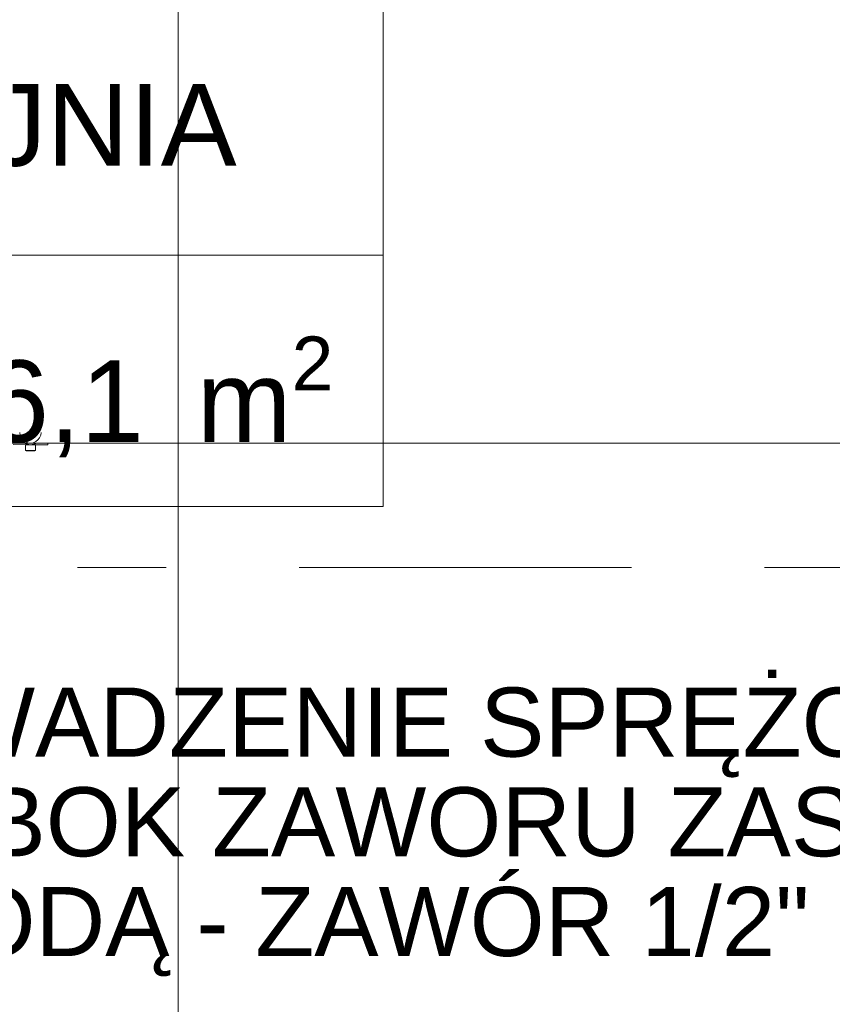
# Model space of a CAD drawing. Header units: centimetres. Extents: x -1436 to 1974, y -887 to 4352.
# Tile 35 of 105: x 330 to 459, y 2364 to 2521. Entities that reach past the tile are written whole.
import ezdxf
from ezdxf.enums import TextEntityAlignment as Align

# ---------------------------------------------------------------- set-up
doc = ezdxf.new("R2010")
doc.units = ezdxf.units.CM
doc.header["$MEASUREMENT"] = 0
doc.linetypes.add('Przerywana podwójnie', pattern=[109.361107, 52.916665, -21.166666, 14.111111, -21.166666])
doc.layers.add('00 - nowa technologia myjni_Nr_pióra__246', color=7, linetype='Continuous', lineweight=20, true_color=0x1db3b3)
for name, color, linetype in [('210-A Pomieszczenia', 7, 'Continuous'), ('299-A Wymiary Opisy', 7, 'Continuous'), ('410-K Osie główne', 7, 'Continuous'), ('840-G Znaczniki ogólne', 7, 'Continuous')]:
    doc.layers.add(name, color=color, linetype=linetype)
for name, color, linetype, lineweight in [('299-A Wymiary Opisy_Nr_pióra__11', 7, 'Continuous', 0), ('410-K Osie główne_Nr_pióra__11', 7, 'Continuous', 0), ('840-G Znaczniki ogólne_Nr_pióra__11', 7, 'Continuous', 0), ('Metryczki pomieszczeń Archicada_Nr_pióra__1', 7, 'Continuous', 20), ('Metryczki pomieszczeń Archicada_Nr_pióra__46', 7, 'Continuous', 20), ('Nowe_199-Z Wymiary i opisy_Nr_pióra__135', 5, 'Continuous', 20)]:
    doc.layers.add(name, color=color, linetype=linetype, lineweight=lineweight)
doc.styles.add('STYL_AUTOMATYCZNY_1', font='arial.ttf')
doc.styles.add('STYL_AUTOMATYCZNY_2', font='arial.ttf')
doc.dimstyles.new('STYL_AUTOMATYCZNY__1', dxfattribs={"dimtxt": 13, "dimasz": 7.6, "dimexe": 0.18, "dimexo": 0.0625, "dimgap": 0, "dimtad": 1, "dimdec": 0, "dimzin": 0, "dimdsep": 46, "dimtxsty": 'STYL_AUTOMATYCZNY_1', "dimblk": 'ARROWHEAD_2', "dimblk1": 'ARROWHEAD_2', "dimblk2": 'ARROWHEAD_2', "dimcen": 0.09, "dimclrd": 7, "dimclre": 7, "dimclrt": 7, "dimadec": 0, "dimazin": 0, "dimtfac": 1, "dimtdec": 4, "dimtmove": 0, "dimatfit": 3, "dimfxl": 0, "dimtolj": 1, "dimtzin": 0, "dimarcsym": 0})
doc.dimstyles.new('STYL_AUTOMATYCZNY__3', dxfattribs={"dimtxt": 0.18, "dimasz": 14.592, "dimexe": 0.18, "dimexo": 0.0625, "dimgap": 0, "dimtad": 0, "dimtih": 1, "dimtoh": 1, "dimdec": 4, "dimzin": 0, "dimdsep": 46, "dimcen": 0.09, "dimadec": 0, "dimazin": 0, "dimtfac": 1, "dimtdec": 4, "dimtmove": 0, "dimatfit": 3, "dimldrblk": 'ARROWHEAD_5', "dimfxl": 0, "dimtolj": 1, "dimtzin": 0, "dimarcsym": 0})

# ---------------------------------------------------------------- blocks, each defined once
blk = doc.blocks.new('MYJNIA_01_1_1', base_point=(331.21, 2503.56))
at = {"layer": 'Metryczki pomieszczeń Archicada_Nr_pióra__1', "color": 7, "linetype": 'Continuous', "lineweight": 20}
for p, q in [((387.8, 2443.56), (387.8, 2523.56)), ((387.8, 2523.56), (387.8, 2483.56)), ((387.8, 2483.56), (274.61, 2483.56)), ((274.61, 2483.56), (387.8, 2483.56)), ((387.8, 2483.56), (387.8, 2443.56)), ((274.61, 2443.56), (387.8, 2443.56)), ((387.8, 2443.56), (274.61, 2443.56))]:
    blk.add_line(p, q, dxfattribs=at)
at = {"layer": 'Metryczki pomieszczeń Archicada_Nr_pióra__46', "color": 7, "lineweight": 20, "insert": (342.1, 2470.61), "char_height": 13, "attachment_point": 2, "style": 'STYL_AUTOMATYCZNY_1'}
blk.add_mtext('\\A1;{\\pqc;\\pt0,460;\\fArial|b0|i0|c238|p0;\\W1.000000;166,1\\fArial|b0|i0|c238|p0;\\W1.000000;\\A1{\\H.66x;\\S^  ;}\\fArial|b0|i0|c238|p0;\\W1.000000; m\\fArial|b0|i0|c238|p0;\\W1.000000;\\A1{\\H.66x;\\S2^  ;}}', dxfattribs=at)
at = {"layer": 'Metryczki pomieszczeń Archicada_Nr_pióra__46', "color": 7, "lineweight": 20, "style": 'STYL_AUTOMATYCZNY_1'}
for tag, p in [('DUMMY_861', (341.12, 2553.77)), ('ROOM_NUMBER', (331.21, 2550.8)), ('DUMMY_862', (363.89, 2513.77)), ('ROOM_NAME', (331.21, 2510.8)), ('measuredAreaCode', (295.72, 2470.8))]:
    blk.add_attdef(tag, text='', height=13, dxfattribs=at).set_placement(p, align=Align.TOP_CENTER)
blk = doc.blocks.new('Standardowy znacznik osi[21]_1', base_point=(-163, 2433.81))
at = {"layer": '410-K Osie główne_Nr_pióra__11', "color": 7, "linetype": 'Przerywana podwójnie', "lineweight": 0}
blk.add_line((-63, 2433.81), (1039.92, 2433.81), dxfattribs=at)
at = {"layer": '410-K Osie główne_Nr_pióra__11', "color": 7, "lineweight": 0, "style": 'STYL_AUTOMATYCZNY_2'}
for tag, p in [('AC_MarkerText_1_0', (-178, 2441.31)), ('AC_MarkerText_1_1', (1154.92, 2441.31))]:
    blk.add_attdef(tag, text='', height=15, dxfattribs=at).set_placement(p, align=Align.TOP_CENTER)
blk = doc.blocks.new('*D80')
at = {"layer": '299-A Wymiary Opisy_Nr_pióra__11', "color": 7, "linetype": 'Continuous', "lineweight": 0}
for p, q in [((62.4, 2870.08), (62.38, 2855.08)), ((621.21, 2869.38), (621.19, 2854.38)), ((65.28, 2867.58), (59.49, 2857.58)), ((618.3, 2856.88), (624.09, 2866.88)), ((62.39, 2862.58), (57.5, 2862.59)), ((621.2, 2861.88), (62.39, 2862.58)), ((626.09, 2861.87), (621.2, 2861.88))]:
    blk.add_line(p, q, dxfattribs=at)
at = {"layer": '299-A Wymiary Opisy_Nr_pióra__11', "color": 7, "lineweight": 0, "insert": (326.92, 2864.85), "char_height": 13, "attachment_point": 7, "rotation": 359.928, "style": 'STYL_AUTOMATYCZNY_1'}
blk.add_mtext('\\A1;{\\pql;\\fArial|b0|i0|c238|p0;\\W1.000000;559}', dxfattribs=at)
blk = doc.blocks.new('ARROWHEAD_2')
at = {"color": 0, "linetype": 'Continuous', "lineweight": 0}
for p, q in [((-0.378, -0.655), (0.378, 0.655)), ((0, 0), (-1, 0))]:
    blk.add_line(p, q, dxfattribs=at)
blk = doc.blocks.new('Płaszczyzna odcinająca_1_1', base_point=(355.16, 3496.5))
at = {"layer": '840-G Znaczniki ogólne_Nr_pióra__11', "color": 7, "linetype": 'Continuous', "lineweight": 0}
blk.add_line((355.16, 3481.5), (355.16, -300.45), dxfattribs=at)
blk = doc.blocks.new('ARROWHEAD_5')
at = {"linetype": 'Continuous', "lineweight": 0}
blk.add_hatch(color=0, dxfattribs=at).paths.add_polyline_path([(-1, 0.2679), (0, 0), (-1, -0.2679)])
at = {"color": 0, "linetype": 'Continuous', "lineweight": 0}
blk.add_line((0, 0), (-1, 0), dxfattribs=at)

msp = doc.modelspace()

# ---------------------------------------------------------------- linework, layer by layer
at = {"layer": '00 - nowa technologia myjni_Nr_pióra__246', "color": 132, "linetype": 'Continuous', "lineweight": 20, "true_color": 0x1db3b3}
for p, q in [((154.33, 2453.69), (331.58, 2453.65)), ((330.89, 2453.38), (328.91, 2453.39)), ((330.89, 2453.38), (330.86, 2453.35)), ((332.04, 2453.35), (330.86, 2453.35)), ((330.86, 2453.35), (330.86, 2452.48)), ((332.04, 2452.48), (330.86, 2452.48)), ((330.96, 2452.38), (330.86, 2452.48)), ((332.02, 2453.38), (330.89, 2453.38)), ((331.15, 2453.45), (331.13, 2453.41)), ((331.73, 2453.65), (509.33, 2453.61)), ((332.42, 2453.38), (332.02, 2453.38)), ((332.46, 2453.35), (332.04, 2453.35)), ((332.46, 2452.48), (332.04, 2452.48)), ((332.17, 2453.45), (332.18, 2453.41)), ((332.36, 2452.38), (332.46, 2452.48)), ((334.41, 2453.38), (332.42, 2453.38)), ((332.42, 2453.38), (332.46, 2453.35)), ((332.46, 2453.35), (332.46, 2452.48)), ((508.61, 2453.61), (334.41, 2453.65)), ((334.41, 2453.65), (334.41, 2453.38)), ((331.99, 2452.38), (330.96, 2452.38)), ((332.36, 2452.38), (331.99, 2452.38))]:
    msp.add_line(p, q, dxfattribs=at)
for centre, radius, start, end in [((331.66, 2455.33), 1.68, 179.9875, 359.9875), ((331.66, 2455.33), 1.95, 239.6647, 300.3104), ((331.1, 2453.42), 0.04, 269.9875, 342.1088), ((332.22, 2453.42), 0.04, 197.8662, 269.9875)]:
    msp.add_arc(centre, radius, start, end, dxfattribs=at)

# ---------------------------------------------------------------- block references
at = {"layer": '210-A Pomieszczenia', "color": 7, "linetype": 'Continuous', "lineweight": 20}
ref = msp.add_blockref('MYJNIA_01_1_1', (331.21, 2503.56), dxfattribs=at)
ref.add_attrib('ROOM_NAME', 'MYJNIA', dxfattribs={"layer": 'Metryczki pomieszczeń Archicada_Nr_pióra__46', "color": 7, "lineweight": 20, "height": 13, "style": 'STYL_AUTOMATYCZNY_1'}).set_placement((331.21, 2510.8), align=Align.TOP_CENTER)
at = {"layer": '410-K Osie główne', "color": 7, "linetype": 'Continuous', "lineweight": 20}
msp.add_blockref('Standardowy znacznik osi[21]_1', (-163, 2433.81), dxfattribs=at)
at = {"layer": '840-G Znaczniki ogólne', "color": 7, "lineweight": 0}
msp.add_blockref('Płaszczyzna odcinająca_1_1', (355.16, 3496.5), dxfattribs=at)

# ---------------------------------------------------------------- texts
at = {"layer": 'Nowe_199-Z Wymiary i opisy_Nr_pióra__135', "color": 5, "linetype": 'Continuous', "lineweight": 20, "insert": (511.67, 2368.7), "char_height": 11, "attachment_point": 9, "line_spacing_factor": 0.865939, "style": 'STYL_AUTOMATYCZNY_1'}
msp.add_mtext('\\A1;{\\pqr;\\fArial|b0|i0|c238|p0;\\W1.000000;DOPROWADZENIE SPRĘŻONEGO\\P\\pqr;\\fArial|b0|i0|c238|p0;\\W1.000000;POWIETRZA OBOK ZAWORU ZASILANIA\\P\\pqr;\\fArial|b0|i0|c238|p0;\\W1.000000;PORTALU WODĄ - ZAWÓR 1/2" h=2,2m}', dxfattribs=at)

# ---------------------------------------------------------------- dimensions: what is measured, and where the dimension line sits
at = {"layer": '299-A Wymiary Opisy', "color": 7, "linetype": 'Continuous', "lineweight": 0}
dim = msp.add_linear_dim(base=(62.39, 2862.58), p1=(621.38, 3006.65), p2=(60.72, 1533.25), angle=179.928, dimstyle='STYL_AUTOMATYCZNY__1', dxfattribs=at)
dim.commit()
dim.dimension.update_dxf_attribs({"geometry": '*D80', "text_midpoint": (341.77, 2871.33), "dimtype": 160, "text_rotation": 359.928})

# ---------------------------------------------------------------- leaders
at = {"layer": 'Nowe_199-Z Wymiary i opisy_Nr_pióra__135', "color": 5, "linetype": 'Continuous', "lineweight": 20, "annotation_type": 0, "has_hookline": 1, "hookline_direction": 1, "text_width": 294.05}
msp.add_leader([(607.3, 2494.43), (607.3, 2368.7), (511.67, 2368.1)], dimstyle='STYL_AUTOMATYCZNY__3', dxfattribs=at)

doc.saveas('drawing.dxf')
